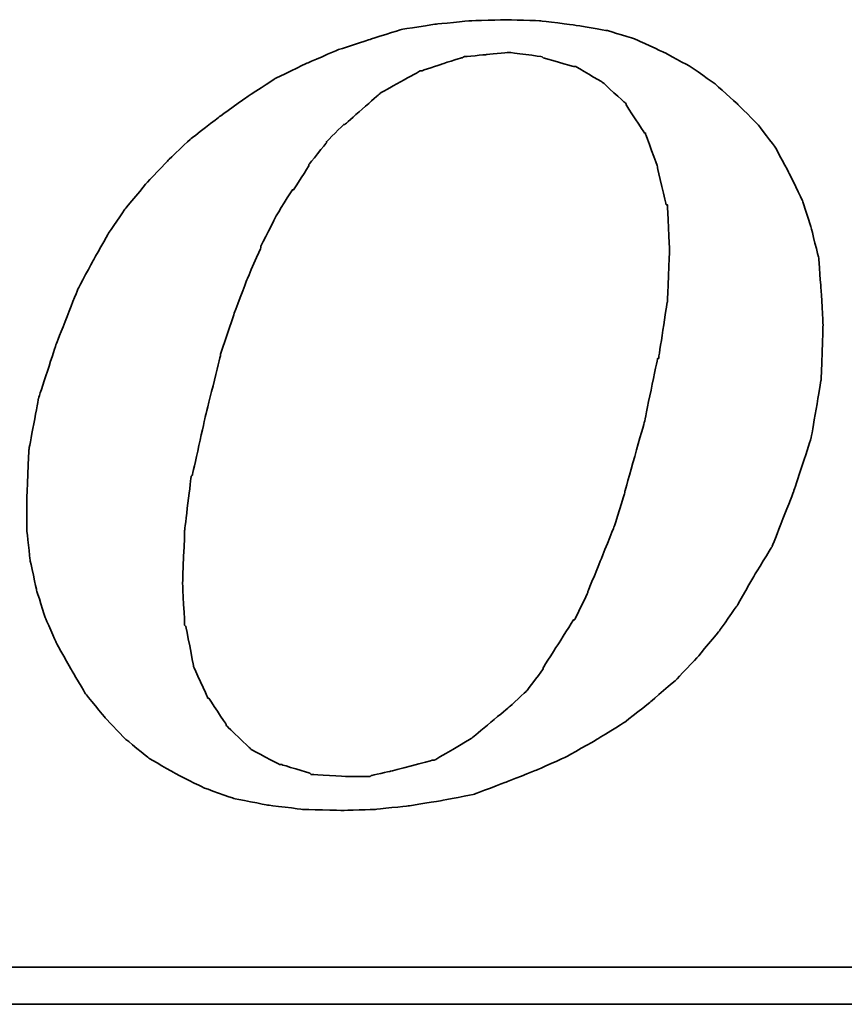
# Model space of a CAD drawing. Header units: millimetres. Extents: x -296 to -83, y 164 to 283.
# Tile 42 of 47: x -139.6 to -137.63, y 235.11 to 237.46. Entities that reach past the tile are written whole.
import ezdxf

# ---------------------------------------------------------------- set-up
doc = ezdxf.new("R2010")
doc.units = ezdxf.units.MM
doc.header["$LTSCALE"] = 0.1
doc.layers.add('DIM', color=4, linetype='CONTINUOUS')
doc.layers.add('layer 1', color=7, linetype='CONTINUOUS')

# ---------------------------------------------------------------- blocks, each defined once
blk = doc.blocks.new('TBI MOTION logo(完整正式版)')
at = {"layer": 'layer 1', "color": 22, "lineweight": 35}
for points, knots in [([(35.79625, -6.98375), (35.79625, -6.98375), (36.23125, -7.43875), (36.23125, -7.43875), (36.23125, -7.43875), (36.23125, -7.43875), (36.75625, -7.87125), (36.75625, -7.87125), (36.75625, -7.87125), (36.75625, -7.87125), (37.33125, -8.20375), (37.33125, -8.20375), (37.33125, -8.20375), (37.33125, -8.20375), (37.95625, -8.51875), (37.95625, -8.51875), (37.95625, -8.51875), (37.95625, -8.51875), (38.62625, -8.75875), (38.62625, -8.75875), (38.62625, -8.75875), (38.62625, -8.75875), (39.37125, -8.90375), (39.37125, -8.90375), (39.37125, -8.90375), (39.37125, -8.90375), (40.14125, -8.99875), (40.14125, -8.99875), (40.14125, -8.99875), (40.14125, -8.99875), (41.02625, -9.02375), (41.02625, -9.02375), (41.02625, -9.02375), (41.02625, -9.02375), (41.74625, -8.99875), (41.74625, -8.99875), (41.74625, -8.99875), (41.74625, -8.99875), (42.46625, -8.92375), (42.46625, -8.92375), (42.46625, -8.92375), (42.46625, -8.92375), (43.21125, -8.80625), (43.21125, -8.80625), (43.21125, -8.80625), (43.21125, -8.80625), (43.93125, -8.66375), (43.93125, -8.66375), (43.93125, -8.66375), (43.93125, -8.66375), (44.62625, -8.39875), (44.62625, -8.39875), (44.62625, -8.39875), (44.62625, -8.39875), (45.29625, -8.13375), (45.29625, -8.13375), (45.29625, -8.13375), (45.29625, -8.13375), (45.94625, -7.84375), (45.94625, -7.84375), (45.94625, -7.84375), (45.94625, -7.84375), (46.61625, -7.46375), (46.61625, -7.46375), (46.61625, -7.46375), (46.61625, -7.46375), (47.24125, -7.07875), (47.24125, -7.07875), (47.24125, -7.07875), (47.24125, -7.07875), (47.81625, -6.62375), (47.81625, -6.62375), (47.81625, -6.62375), (47.81625, -6.62375), (48.36875, -6.14375), (48.36875, -6.14375), (48.36875, -6.14375), (48.36875, -6.14375), (48.84625, -5.64125), (48.84625, -5.64125), (48.84625, -5.64125), (48.84625, -5.64125), (49.32625, -5.06375), (49.32625, -5.06375), (49.32625, -5.06375), (49.32625, -5.06375), (49.71125, -4.51374), (49.71125, -4.51374), (49.71125, -4.51374), (49.71125, -4.51374), (50.09625, -3.83874), (50.09625, -3.83874), (50.09625, -3.83874), (50.09625, -3.83874), (50.48125, -3.21374), (50.48125, -3.21374), (50.48125, -3.21374), (50.48125, -3.21374), (50.96125, -1.99125), (50.96125, -1.99125), (50.96125, -1.99125), (50.96125, -1.99125), (51.34375, -0.81875), (51.34375, -0.81875), (51.34375, -0.81875), (51.34375, -0.81875), (51.56125, 0.45624), (51.56125, 0.45624), (51.56125, 0.45624), (51.56125, 0.45624), (51.60625, 1.67624), (51.60625, 1.67624), (51.60625, 1.67624), (51.60625, 1.67624), (51.56125, 2.44625), (51.56125, 2.44625), (51.56125, 2.44625), (51.56125, 2.44625), (51.51125, 3.14125), (51.51125, 3.14125), (51.51125, 3.14125), (51.51125, 3.14125), (51.34375, 3.81125), (51.34375, 3.81125), (51.34375, 3.81125), (51.34375, 3.81125), (51.15125, 4.41125), (51.15125, 4.41125), (51.15125, 4.41125), (51.15125, 4.41125), (50.86125, 5.01125), (50.86125, 5.01125), (50.86125, 5.01125), (50.86125, 5.01125), (50.55125, 5.58875), (50.55125, 5.58875), (50.55125, 5.58875), (50.55125, 5.58875), (50.16625, 6.09125), (50.16625, 6.09125), (50.16625, 6.09125), (50.16625, 6.09125), (49.71125, 6.54875), (49.71125, 6.54875), (49.71125, 6.54875), (49.71125, 6.54875), (49.23125, 6.98125), (49.23125, 6.98125), (49.23125, 6.98125), (49.23125, 6.98125), (48.67875, 7.36625), (48.67875, 7.36625), (48.67875, 7.36625), (48.67875, 7.36625), (48.10375, 7.67625), (48.10375, 7.67625), (48.10375, 7.67625), (48.10375, 7.67625), (47.48125, 7.96375), (47.48125, 7.96375), (47.48125, 7.96375), (47.48125, 7.96375), (46.85625, 8.15625), (46.85625, 8.15625), (46.85625, 8.15625), (46.85625, 8.15625), (46.13625, 8.27624), (46.13625, 8.27624), (46.13625, 8.27624), (46.13625, 8.27624), (45.39125, 8.37125), (45.39125, 8.37125), (45.39125, 8.37125), (45.39125, 8.37125), (44.62625, 8.39624), (44.62625, 8.39624), (44.62625, 8.39624), (44.62625, 8.39624), (43.83625, 8.37125), (43.83625, 8.37125), (43.83625, 8.37125), (43.83625, 8.37125), (43.09125, 8.30125), (43.09125, 8.30125), (43.09125, 8.30125), (43.09125, 8.30125), (42.32125, 8.18125), (42.32125, 8.18125), (42.32125, 8.18125), (42.32125, 8.18125), (41.62875, 7.96375), (41.62875, 7.96375), (41.62875, 7.96375), (41.62875, 7.96375), (40.90625, 7.72625), (40.90625, 7.72625), (40.90625, 7.72625), (40.90625, 7.72625), (40.23624, 7.43625), (40.23624, 7.43625), (40.23624, 7.43625), (40.23624, 7.43625), (39.54124, 7.10125), (39.54124, 7.10125), (39.54124, 7.10125), (39.54124, 7.10125), (38.91625, 6.69125), (38.91625, 6.69125), (38.91625, 6.69125), (38.91625, 6.69125), (38.31625, 6.26125), (38.31625, 6.26125), (38.31625, 6.26125), (38.31625, 6.26125), (37.69125, 5.78125), (37.69125, 5.78125), (37.69125, 5.78125), (37.69125, 5.78125), (37.18625, 5.30125), (37.18625, 5.30125), (37.18625, 5.30125), (37.18625, 5.30125), (36.70625, 4.79624), (36.70625, 4.79624), (36.70625, 4.79624), (36.70625, 4.79624), (36.23125, 4.22125), (36.23125, 4.22125), (36.23125, 4.22125), (36.23125, 4.22125), (35.87124, 3.69375), (35.87124, 3.69375), (35.87124, 3.69375), (35.87124, 3.69375), (35.53125, 3.09125), (35.53125, 3.09125), (35.53125, 3.09125), (35.53125, 3.09125), (35.19875, 2.47125), (35.19875, 2.47125), (35.19875, 2.47125), (35.19875, 2.47125), (34.71625, 1.24625), (34.71625, 1.24625), (34.71625, 1.24625), (34.71625, 1.24625), (34.33125, 0.06874), (34.33125, 0.06874), (34.33125, 0.06874), (34.33125, 0.06874), (34.11625, -1.07875), (34.11625, -1.07875), (34.11625, -1.07875), (34.11625, -1.07875), (34.07125, -2.15875), (34.07125, -2.15875), (34.07125, -2.15875), (34.07125, -2.15875), (34.07125, -2.85375), (34.07125, -2.85375), (34.07125, -2.85375), (34.07125, -2.85375), (34.14125, -3.50375), (34.14125, -3.50375), (34.14125, -3.50375), (34.14125, -3.50375), (34.28625, -4.17375), (34.28625, -4.17375), (34.28625, -4.17375), (34.28625, -4.17375), (34.47625, -4.77624), (34.47625, -4.77624), (34.47625, -4.77624), (34.47625, -4.77624), (34.71625, -5.32625), (34.71625, -5.32625), (34.71625, -5.32625), (34.71625, -5.32625), (35.05375, -5.92875), (35.05375, -5.92875), (35.05375, -5.92875), (35.05375, -5.92875), (35.36375, -6.45375), (35.36375, -6.45375), (35.36375, -6.45375), (35.36375, -6.45375), (35.79625, -6.98375), (35.79625, -6.98375)], [0, 0, 0, 0, 0.01388889, 0.01388889, 0.01388889, 0.0138889, 0.02777778, 0.02777778, 0.02777778, 0.02777779, 0.04166667, 0.04166667, 0.04166667, 0.04166668, 0.05555556, 0.05555556, 0.05555556, 0.05555557, 0.06944444, 0.06944444, 0.06944444, 0.06944445, 0.08333333, 0.08333333, 0.08333333, 0.08333334, 0.09722222, 0.09722222, 0.09722222, 0.09722223, 0.11111111, 0.11111111, 0.11111111, 0.11111112, 0.125, 0.125, 0.125, 0.12500001, 0.13888889, 0.13888889, 0.13888889, 0.1388889, 0.15277778, 0.15277778, 0.15277778, 0.15277779, 0.16666667, 0.16666667, 0.16666667, 0.16666668, 0.18055556, 0.18055556, 0.18055556, 0.18055557, 0.19444444, 0.19444444, 0.19444444, 0.19444445, 0.20833333, 0.20833333, 0.20833333, 0.20833334, 0.22222222, 0.22222222, 0.22222222, 0.22222223, 0.23611111, 0.23611111, 0.23611111, 0.23611112, 0.25, 0.25, 0.25, 0.25000001, 0.26388889, 0.26388889, 0.26388889, 0.2638889, 0.27777778, 0.27777778, 0.27777778, 0.27777779, 0.29166667, 0.29166667, 0.29166667, 0.29166668, 0.30555556, 0.30555556, 0.30555556, 0.30555557, 0.31944444, 0.31944444, 0.31944444, 0.31944445, 0.33333333, 0.33333333, 0.33333333, 0.33333334, 0.34722222, 0.34722222, 0.34722222, 0.34722223, 0.36111111, 0.36111111, 0.36111111, 0.36111112, 0.375, 0.375, 0.375, 0.37500001, 0.38888889, 0.38888889, 0.38888889, 0.3888889, 0.40277778, 0.40277778, 0.40277778, 0.40277779, 0.41666667, 0.41666667, 0.41666667, 0.41666668, 0.43055556, 0.43055556, 0.43055556, 0.43055557, 0.44444444, 0.44444444, 0.44444444, 0.44444445, 0.45833333, 0.45833333, 0.45833333, 0.45833334, 0.47222222, 0.47222222, 0.47222222, 0.47222223, 0.48611111, 0.48611111, 0.48611111, 0.48611112, 0.5, 0.5, 0.5, 0.50000001, 0.51388889, 0.51388889, 0.51388889, 0.5138889, 0.52777778, 0.52777778, 0.52777778, 0.52777779, 0.54166667, 0.54166667, 0.54166667, 0.54166668, 0.55555556, 0.55555556, 0.55555556, 0.55555557, 0.56944444, 0.56944444, 0.56944444, 0.56944445, 0.58333333, 0.58333333, 0.58333333, 0.58333334, 0.59722222, 0.59722222, 0.59722222, 0.59722223, 0.61111111, 0.61111111, 0.61111111, 0.61111112, 0.625, 0.625, 0.625, 0.62500001, 0.63888889, 0.63888889, 0.63888889, 0.6388889, 0.65277778, 0.65277778, 0.65277778, 0.65277779, 0.66666667, 0.66666667, 0.66666667, 0.66666668, 0.68055556, 0.68055556, 0.68055556, 0.68055557, 0.69444444, 0.69444444, 0.69444444, 0.69444445, 0.70833333, 0.70833333, 0.70833333, 0.70833334, 0.72222222, 0.72222222, 0.72222222, 0.72222223, 0.73611111, 0.73611111, 0.73611111, 0.73611112, 0.75, 0.75, 0.75, 0.75000001, 0.76388889, 0.76388889, 0.76388889, 0.7638889, 0.77777778, 0.77777778, 0.77777778, 0.77777779, 0.79166667, 0.79166667, 0.79166667, 0.79166668, 0.80555556, 0.80555556, 0.80555556, 0.80555557, 0.81944444, 0.81944444, 0.81944444, 0.81944445, 0.83333333, 0.83333333, 0.83333333, 0.83333334, 0.84722222, 0.84722222, 0.84722222, 0.84722223, 0.86111111, 0.86111111, 0.86111111, 0.86111112, 0.875, 0.875, 0.875, 0.87500001, 0.88888889, 0.88888889, 0.88888889, 0.8888889, 0.90277778, 0.90277778, 0.90277778, 0.90277779, 0.91666667, 0.91666667, 0.91666667, 0.91666668, 0.93055556, 0.93055556, 0.93055556, 0.93055557, 0.94444444, 0.94444444, 0.94444444, 0.94444445, 0.95833333, 0.95833333, 0.95833333, 0.95833334, 0.97222222, 0.97222222, 0.97222222, 0.97222223, 0.98611111, 0.98611111, 0.98611111, 0.98611112, 1, 1, 1, 1]), ([(38.33875, 1.03124), (38.33875, 1.03124), (38.62625, 1.89625), (38.62625, 1.89625), (38.62625, 1.89625), (38.62625, 1.89625), (38.91625, 2.66375), (38.91625, 2.66375), (38.91625, 2.66375), (38.91625, 2.66375), (39.22625, 3.38125), (39.22625, 3.38125), (39.22625, 3.38125), (39.22625, 3.38125), (39.22625, 3.40624), (39.22625, 3.40624), (39.22625, 3.40624), (39.22625, 3.40624), (39.56124, 4.07624), (39.56124, 4.07624), (39.56124, 4.07624), (39.56124, 4.07624), (39.92125, 4.65125), (39.92125, 4.65125), (39.92125, 4.65125), (39.92125, 4.65125), (39.94625, 4.65125), (39.94625, 4.65125), (39.94625, 4.65125), (39.94625, 4.65125), (40.28125, 5.17875), (40.28125, 5.17875), (40.28125, 5.17875), (40.28125, 5.17875), (40.28125, 5.20375), (40.28125, 5.20375), (40.28125, 5.20375), (40.28125, 5.20375), (40.66875, 5.68625), (40.66875, 5.68625), (40.66875, 5.68625), (40.66875, 5.68625), (40.66875, 5.70625), (40.66875, 5.70625), (40.66875, 5.70625), (40.66875, 5.70625), (41.05124, 6.09125), (41.05124, 6.09125), (41.05124, 6.09125), (41.05124, 6.09125), (41.07625, 6.09125), (41.07625, 6.09125), (41.07625, 6.09125), (41.07625, 6.09125), (41.84125, 6.76625), (41.84125, 6.76625), (41.84125, 6.76625), (41.84125, 6.76625), (41.86625, 6.78625), (41.86625, 6.78625), (41.86625, 6.78625), (41.86625, 6.78625), (42.73125, 7.26624), (42.73125, 7.26624), (42.73125, 7.26624), (42.73125, 7.26624), (42.75625, 7.26624), (42.75625, 7.26624), (42.75625, 7.26624), (42.75625, 7.26624), (43.18625, 7.41125), (43.18625, 7.41125), (43.18625, 7.41125), (43.18625, 7.41125), (43.64125, 7.55625), (43.64125, 7.55625), (43.64125, 7.55625), (43.64125, 7.55625), (43.66625, 7.55625), (43.66625, 7.55625), (43.66625, 7.55625), (43.66625, 7.55625), (43.69125, 7.58124), (43.69125, 7.58124), (43.69125, 7.58124), (43.69125, 7.58124), (44.19125, 7.62625), (44.19125, 7.62625), (44.19125, 7.62625), (44.19125, 7.62625), (44.67125, 7.67625), (44.67125, 7.67625), (44.67125, 7.67625), (44.67125, 7.67625), (44.69625, 7.67625), (44.69625, 7.67625), (44.69625, 7.67625), (44.69625, 7.67625), (45.41875, 7.58124), (45.41875, 7.58124), (45.41875, 7.58124), (45.41875, 7.58124), (45.44125, 7.55625), (45.44125, 7.55625), (45.44125, 7.55625), (45.44125, 7.55625), (46.11125, 7.36625), (46.11125, 7.36625), (46.11125, 7.36625), (46.11125, 7.36625), (46.13625, 7.36625), (46.13625, 7.36625), (46.13625, 7.36625), (46.13625, 7.36625), (46.15875, 7.36625), (46.15875, 7.36625), (46.15875, 7.36625), (46.15875, 7.36625), (46.73625, 7.02624), (46.73625, 7.02624), (46.73625, 7.02624), (46.73625, 7.02624), (46.76125, 7.00624), (46.76125, 7.00624), (46.76125, 7.00624), (46.76125, 7.00624), (47.24125, 6.57124), (47.24125, 6.57124), (47.24125, 6.57124), (47.24125, 6.57124), (47.26625, 6.54875), (47.26625, 6.54875), (47.26625, 6.54875), (47.26625, 6.54875), (47.26625, 6.52375), (47.26625, 6.52375), (47.26625, 6.52375), (47.26625, 6.52375), (47.67375, 5.89875), (47.67375, 5.89875), (47.67375, 5.89875), (47.67375, 5.89875), (47.69625, 5.89875), (47.69625, 5.89875), (47.69625, 5.89875), (47.69625, 5.89875), (47.69625, 5.87625), (47.69625, 5.87625), (47.69625, 5.87625), (47.69625, 5.87625), (47.96125, 5.15625), (47.96125, 5.15625), (47.96125, 5.15625), (47.96125, 5.15625), (47.96125, 5.13125), (47.96125, 5.13125), (47.96125, 5.13125), (47.96125, 5.13125), (48.15125, 4.31875), (48.15125, 4.31875), (48.15125, 4.31875), (48.15125, 4.31875), (48.17625, 4.31875), (48.17625, 4.31875), (48.17625, 4.31875), (48.17625, 4.31875), (48.17625, 4.29125), (48.17625, 4.29125), (48.17625, 4.29125), (48.17625, 4.29125), (48.22625, 3.33125), (48.22625, 3.33125), (48.22625, 3.33125), (48.22625, 3.33125), (48.22625, 3.30875), (48.22625, 3.30875), (48.22625, 3.30875), (48.22625, 3.30875), (48.17625, 2.20624), (48.17625, 2.20624), (48.17625, 2.20624), (48.17625, 2.20624), (48.17625, 2.18124), (48.17625, 2.18124), (48.17625, 2.18124), (48.17625, 2.18124), (47.98375, 0.93624), (47.98375, 0.93624), (47.98375, 0.93624), (47.98375, 0.93624), (47.96125, 0.93624), (47.96125, 0.93624), (47.96125, 0.93624), (47.96125, 0.93624), (47.67375, -0.45874), (47.67375, -0.45874), (47.67375, -0.45874), (47.67375, -0.45874), (47.24125, -1.99125), (47.24125, -1.99125), (47.24125, -1.99125), (47.24125, -1.99125), (47.24125, -2.01874), (47.24125, -2.01874), (47.24125, -2.01874), (47.24125, -2.01874), (47.00125, -2.78375), (47.00125, -2.78375), (47.00125, -2.78375), (47.00125, -2.78375), (46.71125, -3.50375), (46.71125, -3.50375), (46.71125, -3.50375), (46.71125, -3.50375), (46.42625, -4.19875), (46.42625, -4.19875), (46.42625, -4.19875), (46.42625, -4.19875), (46.42625, -4.22375), (46.42625, -4.22375), (46.42625, -4.22375), (46.42625, -4.22375), (46.13625, -4.82374), (46.13625, -4.82374), (46.13625, -4.82374), (46.13625, -4.82374), (46.11125, -4.82374), (46.11125, -4.82374), (46.11125, -4.82374), (46.11125, -4.82374), (45.77625, -5.35125), (45.77625, -5.35125), (45.77625, -5.35125), (45.77625, -5.35125), (45.44125, -5.87875), (45.44125, -5.87875), (45.44125, -5.87875), (45.44125, -5.87875), (45.44125, -5.90375), (45.44125, -5.90375), (45.44125, -5.90375), (45.44125, -5.90375), (45.10625, -6.35875), (45.10625, -6.35875), (45.10625, -6.35875), (45.10625, -6.35875), (45.08125, -6.38375), (45.08125, -6.38375), (45.08125, -6.38375), (45.08125, -6.38375), (44.69625, -6.74375), (44.69625, -6.74375), (44.69625, -6.74375), (44.69625, -6.74375), (43.88375, -7.41625), (43.88375, -7.41625), (43.88375, -7.41625), (43.88375, -7.41625), (43.85625, -7.43875), (43.85625, -7.43875), (43.85625, -7.43875), (43.85625, -7.43875), (43.04125, -7.91875), (43.04125, -7.91875), (43.04125, -7.91875), (43.04125, -7.91875), (43.01625, -7.91875), (43.01625, -7.91875), (43.01625, -7.91875), (43.01625, -7.91875), (42.99625, -7.91875), (42.99625, -7.91875), (42.99625, -7.91875), (42.99625, -7.91875), (42.08125, -8.15875), (42.08125, -8.15875), (42.08125, -8.15875), (42.08125, -8.15875), (41.65125, -8.25625), (41.65125, -8.25625), (41.65125, -8.25625), (41.65125, -8.25625), (41.62875, -8.27875), (41.62875, -8.27875), (41.62875, -8.27875), (41.62875, -8.27875), (41.60125, -8.27875), (41.60125, -8.27875), (41.60125, -8.27875), (41.60125, -8.27875), (41.12125, -8.27875), (41.12125, -8.27875), (41.12125, -8.27875), (41.12125, -8.27875), (40.35624, -8.23125), (40.35624, -8.23125), (40.35624, -8.23125), (40.35624, -8.23125), (40.33125, -8.23125), (40.33125, -8.23125), (40.33125, -8.23125), (40.33125, -8.23125), (40.30625, -8.20375), (40.30625, -8.20375), (40.30625, -8.20375), (40.30625, -8.20375), (39.68375, -8.01375), (39.68375, -8.01375), (39.68375, -8.01375), (39.68375, -8.01375), (39.66124, -8.01375), (39.66124, -8.01375), (39.66124, -8.01375), (39.66124, -8.01375), (39.63625, -8.01375), (39.63625, -8.01375), (39.63625, -8.01375), (39.63625, -8.01375), (39.01125, -7.67875), (39.01125, -7.67875), (39.01125, -7.67875), (39.01125, -7.67875), (38.98875, -7.65375), (38.98875, -7.65375), (38.98875, -7.65375), (38.98875, -7.65375), (38.48625, -7.17375), (38.48625, -7.17375), (38.48625, -7.17375), (38.48625, -7.17375), (38.45875, -7.14875), (38.45875, -7.14875), (38.45875, -7.14875), (38.45875, -7.14875), (38.45875, -7.12875), (38.45875, -7.12875), (38.45875, -7.12875), (38.45875, -7.12875), (38.07625, -6.54875), (38.07625, -6.54875), (38.07625, -6.54875), (38.07625, -6.54875), (38.05125, -6.54875), (38.05125, -6.54875), (38.05125, -6.54875), (38.05125, -6.54875), (38.05125, -6.52875), (38.05125, -6.52875), (38.05125, -6.52875), (38.05125, -6.52875), (37.74125, -5.85375), (37.74125, -5.85375), (37.74125, -5.85375), (37.74125, -5.85375), (37.74125, -5.82875), (37.74125, -5.82875), (37.74125, -5.82875), (37.74125, -5.82875), (37.57375, -4.96875), (37.57375, -4.96875), (37.57375, -4.96875), (37.57375, -4.96875), (37.54625, -4.94375), (37.54625, -4.94375), (37.54625, -4.94375), (37.54625, -4.94375), (37.50125, -4.03375), (37.50125, -4.03375), (37.50125, -4.03375), (37.50125, -4.03375), (37.50125, -4.00875), (37.50125, -4.00875), (37.50125, -4.00875), (37.50125, -4.00875), (37.54625, -2.85375), (37.54625, -2.85375), (37.54625, -2.85375), (37.54625, -2.85375), (37.69125, -1.65875), (37.69125, -1.65875), (37.69125, -1.65875), (37.69125, -1.65875), (37.71624, -1.63375), (37.71624, -1.63375), (37.71624, -1.63375), (37.71624, -1.63375), (38.00375, -0.33875), (38.00375, -0.33875), (38.00375, -0.33875), (38.00375, -0.33875), (38.33875, 1.00624), (38.33875, 1.00624), (38.33875, 1.00624), (38.33875, 1.00624), (38.33875, 1.03124), (38.33875, 1.03124)], [0, 0, 0, 0, 0.01010101, 0.01010101, 0.01010101, 0.01010102, 0.02020202, 0.02020202, 0.02020202, 0.02020203, 0.03030303, 0.03030303, 0.03030303, 0.03030304, 0.04040404, 0.04040404, 0.04040404, 0.04040405, 0.05050505, 0.05050505, 0.05050505, 0.05050506, 0.06060606, 0.06060606, 0.06060606, 0.06060607, 0.07070707, 0.07070707, 0.07070707, 0.07070708, 0.08080808, 0.08080808, 0.08080808, 0.08080809, 0.09090909, 0.09090909, 0.09090909, 0.0909091, 0.1010101, 0.1010101, 0.1010101, 0.10101011, 0.11111111, 0.11111111, 0.11111111, 0.11111112, 0.12121212, 0.12121212, 0.12121212, 0.12121213, 0.13131313, 0.13131313, 0.13131313, 0.13131314, 0.14141414, 0.14141414, 0.14141414, 0.14141415, 0.15151515, 0.15151515, 0.15151515, 0.15151516, 0.16161616, 0.16161616, 0.16161616, 0.16161617, 0.17171717, 0.17171717, 0.17171717, 0.17171718, 0.18181818, 0.18181818, 0.18181818, 0.18181819, 0.19191919, 0.19191919, 0.19191919, 0.1919192, 0.2020202, 0.2020202, 0.2020202, 0.20202021, 0.21212121, 0.21212121, 0.21212121, 0.21212122, 0.22222222, 0.22222222, 0.22222222, 0.22222223, 0.23232323, 0.23232323, 0.23232323, 0.23232324, 0.24242424, 0.24242424, 0.24242424, 0.24242425, 0.25252525, 0.25252525, 0.25252525, 0.25252526, 0.26262626, 0.26262626, 0.26262626, 0.26262627, 0.27272727, 0.27272727, 0.27272727, 0.27272728, 0.28282828, 0.28282828, 0.28282828, 0.28282829, 0.29292929, 0.29292929, 0.29292929, 0.2929293, 0.3030303, 0.3030303, 0.3030303, 0.30303031, 0.31313131, 0.31313131, 0.31313131, 0.31313132, 0.32323232, 0.32323232, 0.32323232, 0.32323233, 0.33333333, 0.33333333, 0.33333333, 0.33333334, 0.34343434, 0.34343434, 0.34343434, 0.34343435, 0.35353535, 0.35353535, 0.35353535, 0.35353536, 0.36363636, 0.36363636, 0.36363636, 0.36363637, 0.37373737, 0.37373737, 0.37373737, 0.37373738, 0.38383838, 0.38383838, 0.38383838, 0.38383839, 0.39393939, 0.39393939, 0.39393939, 0.3939394, 0.4040404, 0.4040404, 0.4040404, 0.40404041, 0.41414141, 0.41414141, 0.41414141, 0.41414142, 0.42424242, 0.42424242, 0.42424242, 0.42424243, 0.43434343, 0.43434343, 0.43434343, 0.43434344, 0.44444444, 0.44444444, 0.44444444, 0.44444445, 0.45454545, 0.45454545, 0.45454545, 0.45454546, 0.46464646, 0.46464646, 0.46464646, 0.46464647, 0.47474747, 0.47474747, 0.47474747, 0.47474748, 0.48484848, 0.48484848, 0.48484848, 0.48484849, 0.49494949, 0.49494949, 0.49494949, 0.4949495, 0.50505051, 0.50505051, 0.50505051, 0.50505052, 0.51515152, 0.51515152, 0.51515152, 0.51515153, 0.52525253, 0.52525253, 0.52525253, 0.52525254, 0.53535354, 0.53535354, 0.53535354, 0.53535355, 0.54545455, 0.54545455, 0.54545455, 0.54545456, 0.55555556, 0.55555556, 0.55555556, 0.55555557, 0.56565657, 0.56565657, 0.56565657, 0.56565658, 0.57575758, 0.57575758, 0.57575758, 0.57575759, 0.58585859, 0.58585859, 0.58585859, 0.5858586, 0.5959596, 0.5959596, 0.5959596, 0.59595961, 0.60606061, 0.60606061, 0.60606061, 0.60606062, 0.61616162, 0.61616162, 0.61616162, 0.61616163, 0.62626263, 0.62626263, 0.62626263, 0.62626264, 0.63636364, 0.63636364, 0.63636364, 0.63636365, 0.64646465, 0.64646465, 0.64646465, 0.64646466, 0.65656566, 0.65656566, 0.65656566, 0.65656567, 0.66666667, 0.66666667, 0.66666667, 0.66666668, 0.67676768, 0.67676768, 0.67676768, 0.67676769, 0.68686869, 0.68686869, 0.68686869, 0.6868687, 0.6969697, 0.6969697, 0.6969697, 0.69696971, 0.70707071, 0.70707071, 0.70707071, 0.70707072, 0.71717172, 0.71717172, 0.71717172, 0.71717173, 0.72727273, 0.72727273, 0.72727273, 0.72727274, 0.73737374, 0.73737374, 0.73737374, 0.73737375, 0.74747475, 0.74747475, 0.74747475, 0.74747476, 0.75757576, 0.75757576, 0.75757576, 0.75757577, 0.76767677, 0.76767677, 0.76767677, 0.76767678, 0.77777778, 0.77777778, 0.77777778, 0.77777779, 0.78787879, 0.78787879, 0.78787879, 0.7878788, 0.7979798, 0.7979798, 0.7979798, 0.79797981, 0.80808081, 0.80808081, 0.80808081, 0.80808082, 0.81818182, 0.81818182, 0.81818182, 0.81818183, 0.82828283, 0.82828283, 0.82828283, 0.82828284, 0.83838384, 0.83838384, 0.83838384, 0.83838385, 0.84848485, 0.84848485, 0.84848485, 0.84848486, 0.85858586, 0.85858586, 0.85858586, 0.85858587, 0.86868687, 0.86868687, 0.86868687, 0.86868688, 0.87878788, 0.87878788, 0.87878788, 0.87878789, 0.88888889, 0.88888889, 0.88888889, 0.8888889, 0.8989899, 0.8989899, 0.8989899, 0.89898991, 0.90909091, 0.90909091, 0.90909091, 0.90909092, 0.91919192, 0.91919192, 0.91919192, 0.91919193, 0.92929293, 0.92929293, 0.92929293, 0.92929294, 0.93939394, 0.93939394, 0.93939394, 0.93939395, 0.94949495, 0.94949495, 0.94949495, 0.94949496, 0.95959596, 0.95959596, 0.95959596, 0.95959597, 0.96969697, 0.96969697, 0.96969697, 0.96969698, 0.97979798, 0.97979798, 0.97979798, 0.97979799, 0.98989899, 0.98989899, 0.98989899, 0.989899, 1, 1, 1, 1]), ([(75.90875, -9.47875), (75.90875, -9.47875), (75.90875, -12.28625), (75.90875, -12.28625), (75.90875, -12.28625), (75.90875, -12.28625), (75.90875, -12.47875), (75.90875, -12.47875), (75.90875, -12.47875), (75.90875, -12.47875), (75.71625, -12.47875), (75.71625, -12.47875), (75.71625, -12.47875), (75.71625, -12.47875), (-88.32875, -12.47875), (-88.32875, -12.47875), (-88.32875, -12.47875), (-88.32875, -12.47875), (-88.32875, -13.29375), (-88.32875, -13.29375), (-88.32875, -13.29375), (-88.32875, -13.29375), (82.89125, -13.29375), (82.89125, -13.29375), (82.89125, -13.29375), (82.89125, -13.29375), (75.90875, -9.47875), (75.90875, -9.47875)], [0, 0, 0, 0, 0.14285714, 0.14285714, 0.14285714, 0.14285715, 0.28571429, 0.28571429, 0.28571429, 0.2857143, 0.42857143, 0.42857143, 0.42857143, 0.42857144, 0.57142857, 0.57142857, 0.57142857, 0.57142858, 0.71428571, 0.71428571, 0.71428571, 0.71428572, 0.85714286, 0.85714286, 0.85714286, 0.85714287, 1, 1, 1, 1])]:
    blk.add_open_spline(points, degree=3, knots=knots, dxfattribs=at)

msp = doc.modelspace()

# ---------------------------------------------------------------- block references
at = {"layer": 'DIM', "color": 7, "xscale": 0.1084654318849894, "yscale": 0.1084654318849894, "zscale": 0.1084654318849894}
msp.add_blockref('TBI MOTION logo(完整正式版)', (-143.2748, 236.5503), dxfattribs=at)

doc.saveas('drawing.dxf')
